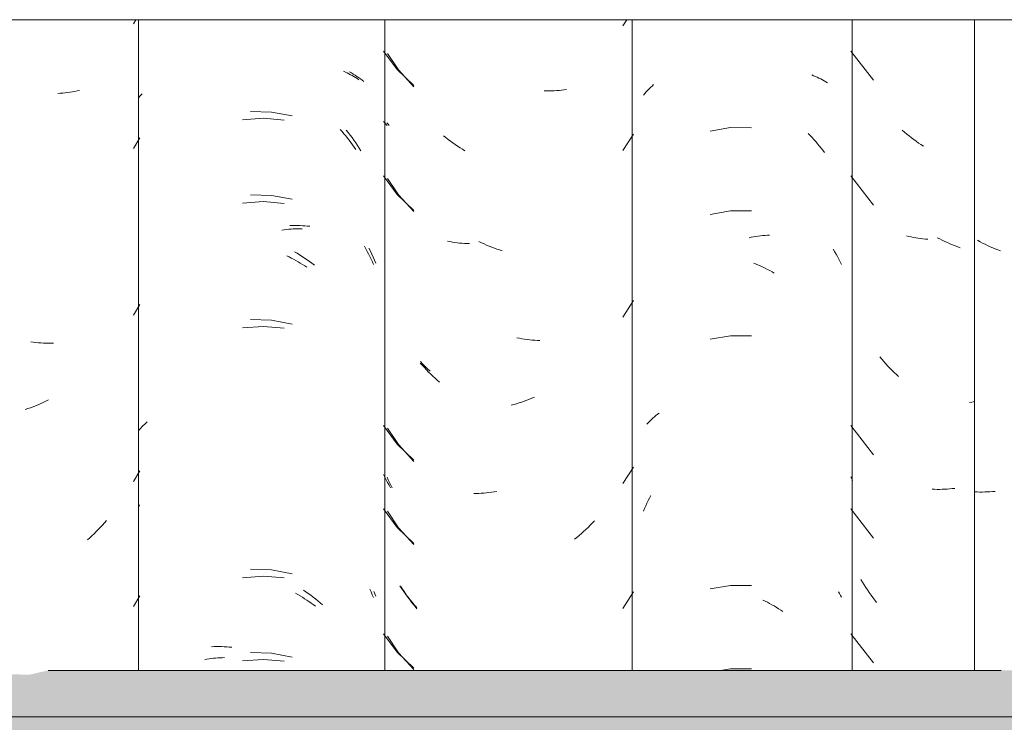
# Model space of a CAD drawing. Header units: metres. Extents: x -28.2 to 13.6, y -1.6 to 5.9.
# Tile 65 of 159: x -16.206 to -15.85, y 3.26 to 3.514. Entities that reach past the tile are written whole.
import ezdxf

# ---------------------------------------------------------------- set-up
doc = ezdxf.new("R2010")
doc.units = ezdxf.units.M
doc.layers.add('A-GLAZ-CWMG', color=7, linetype='Continuous', lineweight=5)
doc.layers.add('A-ROOF', color=7, linetype='Continuous', lineweight=5)

# ---------------------------------------------------------------- blocks, each defined once
blk = doc.blocks.new('FP_11-D')
at = {"layer": 'A-GLAZ-CWMG', "color": 9, "true_color": 0xc0c0c0}
for p, q in [((-15.97997, 3.48731), (-15.97948, 3.48787)), ((-15.97948, 3.48787), (-15.97897, 3.48842)), ((-15.97897, 3.48842), (-15.97845, 3.48896)), ((-15.97845, 3.48896), (-15.97791, 3.48949)), ((-15.97791, 3.48949), (-15.97736, 3.49001)), ((-15.97736, 3.49001), (-15.97679, 3.49051)), ((-15.98044, 3.48674), (-15.97997, 3.48731)), ((-15.97708, 3.36969), (-15.97651, 3.37018)), ((-15.97651, 3.37018), (-15.97593, 3.37066)), ((-15.97593, 3.37066), (-15.97534, 3.37113)), ((-15.97534, 3.37113), (-15.97473, 3.37159)), ((-15.97919, 3.36761), (-15.97869, 3.36814)), ((-15.97869, 3.36814), (-15.97817, 3.36867)), ((-15.97817, 3.36867), (-15.97763, 3.36918)), ((-15.97763, 3.36918), (-15.97708, 3.36969)), ((-15.97829, 3.3408), (-15.97782, 3.34173)), ((-15.98004, 3.33701), (-15.97962, 3.33797)), ((-15.97962, 3.33797), (-15.97919, 3.33892)), ((-15.97919, 3.33892), (-15.97874, 3.33987)), ((-15.97874, 3.33987), (-15.97829, 3.3408)), ((-15.98044, 3.33605), (-15.98004, 3.33701))]:
    blk.add_line(p, q, dxfattribs=at)
blk = doc.blocks.new('FP_12-D')
at = {"layer": 'A-GLAZ-CWMG', "color": 9, "true_color": 0xc0c0c0}
for p, q in [((-15.98789, 3.51185), (-15.9865, 3.51402)), ((-16.07317, 3.50179), (-16.06922, 3.49581)), ((-16.06922, 3.49581), (-16.0636, 3.48974)), ((-16.01549, 3.48821), (-16.0164, 3.48821)), ((-16.01458, 3.48822), (-16.01549, 3.48821)), ((-16.01368, 3.48825), (-16.01458, 3.48822)), ((-16.01279, 3.4883), (-16.01368, 3.48825)), ((-16.01189, 3.48836), (-16.01279, 3.4883)), ((-16.01101, 3.48844), (-16.01189, 3.48836)), ((-16.01013, 3.48854), (-16.01101, 3.48844)), ((-16.00926, 3.48865), (-16.01013, 3.48854)), ((-16.00839, 3.48878), (-16.00926, 3.48865)), ((-16.07298, 3.47624), (-16.07338, 3.47672)), ((-16.07257, 3.47576), (-16.07298, 3.47624)), ((-16.05207, 3.47133), (-16.0529, 3.472)), ((-16.05122, 3.47067), (-16.05207, 3.47133)), ((-16.05037, 3.47004), (-16.05122, 3.47067)), ((-16.04952, 3.46941), (-16.05037, 3.47004)), ((-15.98789, 3.46663), (-15.98406, 3.4726)), ((-16.04865, 3.4688), (-16.04952, 3.46941)), ((-16.04778, 3.46821), (-16.04865, 3.4688)), ((-16.0469, 3.46764), (-16.04778, 3.46821)), ((-16.04601, 3.46708), (-16.0469, 3.46764)), ((-16.04512, 3.46653), (-16.04601, 3.46708)), ((-16.07317, 3.45657), (-16.06922, 3.45059)), ((-16.06922, 3.45059), (-16.0636, 3.44453)), ((-16.05053, 3.43366), (-16.05138, 3.43382)), ((-16.04967, 3.43351), (-16.05053, 3.43366)), ((-16.04881, 3.43338), (-16.04967, 3.43351)), ((-16.04794, 3.43326), (-16.04881, 3.43338)), ((-16.04706, 3.43316), (-16.04794, 3.43326)), ((-16.04618, 3.43308), (-16.04706, 3.43316)), ((-16.04529, 3.43301), (-16.04618, 3.43308)), ((-16.04439, 3.43296), (-16.04529, 3.43301)), ((-16.04349, 3.43292), (-16.04439, 3.43296)), ((-16.03911, 3.43321), (-16.04003, 3.43365)), ((-16.03818, 3.4328), (-16.03911, 3.43321)), ((-16.03726, 3.4324), (-16.03818, 3.4328)), ((-16.03633, 3.43201), (-16.03726, 3.4324)), ((-16.03539, 3.43165), (-16.03633, 3.43201)), ((-16.03446, 3.4313), (-16.03539, 3.43165)), ((-16.03352, 3.43097), (-16.03446, 3.4313)), ((-16.03258, 3.43065), (-16.03352, 3.43097)), ((-16.03164, 3.43035), (-16.03258, 3.43065)), ((-15.98789, 3.40635), (-15.98406, 3.41232)), ((-16.02541, 3.39868), (-16.02635, 3.39886)), ((-16.02447, 3.39851), (-16.02541, 3.39868)), ((-16.02353, 3.39836), (-16.02447, 3.39851)), ((-16.0226, 3.39823), (-16.02353, 3.39836)), ((-16.02167, 3.39811), (-16.0226, 3.39823)), ((-16.02073, 3.39802), (-16.02167, 3.39811)), ((-16.01981, 3.39793), (-16.02073, 3.39802)), ((-16.01888, 3.39787), (-16.01981, 3.39793)), ((-16.01796, 3.39782), (-16.01888, 3.39787)), ((-16.06054, 3.38883), (-16.06128, 3.38965)), ((-16.0598, 3.38802), (-16.06054, 3.38883)), ((-16.05904, 3.38722), (-16.0598, 3.38802)), ((-16.05828, 3.38644), (-16.05904, 3.38722)), ((-16.0575, 3.38567), (-16.05828, 3.38644)), ((-16.05672, 3.38492), (-16.0575, 3.38567)), ((-16.05592, 3.38418), (-16.05672, 3.38492)), ((-16.05512, 3.38345), (-16.05592, 3.38418)), ((-16.0543, 3.38274), (-16.05512, 3.38345)), ((-16.0199, 3.37739), (-16.02083, 3.377)), ((-16.02739, 3.3747), (-16.02833, 3.37445)), ((-16.02644, 3.37498), (-16.02739, 3.3747)), ((-16.0255, 3.37527), (-16.02644, 3.37498)), ((-16.02456, 3.37558), (-16.0255, 3.37527)), ((-16.02363, 3.37591), (-16.02456, 3.37558)), ((-16.02269, 3.37626), (-16.02363, 3.37591)), ((-16.02176, 3.37662), (-16.02269, 3.37626)), ((-16.02083, 3.377), (-16.02176, 3.37662)), ((-16.07317, 3.36615), (-16.06922, 3.36016)), ((-16.06922, 3.36016), (-16.0636, 3.3541)), ((-15.98789, 3.34606), (-15.98406, 3.35203)), ((-16.0729, 3.34739), (-16.07334, 3.34836)), ((-16.07246, 3.34643), (-16.0729, 3.34739)), ((-16.07199, 3.34547), (-16.07246, 3.34643)), ((-16.07152, 3.34452), (-16.07199, 3.34547)), ((-16.04104, 3.34248), (-16.04195, 3.34247)), ((-16.04012, 3.34251), (-16.04104, 3.34248)), ((-16.0392, 3.34255), (-16.04012, 3.34251)), ((-16.03828, 3.34261), (-16.0392, 3.34255)), ((-16.03735, 3.34269), (-16.03828, 3.34261)), ((-16.03642, 3.34278), (-16.03735, 3.34269)), ((-16.03548, 3.3429), (-16.03642, 3.34278)), ((-16.03455, 3.34302), (-16.03548, 3.3429)), ((-16.03361, 3.34317), (-16.03455, 3.34302)), ((-16.07317, 3.336), (-16.06922, 3.33002)), ((-15.99977, 3.33095), (-16.00054, 3.33018)), ((-15.999, 3.33173), (-15.99977, 3.33095)), ((-15.99824, 3.33252), (-15.999, 3.33173)), ((-16.06922, 3.33002), (-16.0636, 3.32396)), ((-16.00375, 3.32727), (-16.00457, 3.32658)), ((-16.00293, 3.32797), (-16.00375, 3.32727)), ((-16.00213, 3.3287), (-16.00293, 3.32797)), ((-16.00133, 3.32943), (-16.00213, 3.3287)), ((-16.00054, 3.33018), (-16.00133, 3.32943)), ((-16.00457, 3.32658), (-16.00541, 3.3259)), ((-16.06778, 3.30787), (-16.06839, 3.30883)), ((-16.06717, 3.30693), (-16.06778, 3.30787)), ((-16.06654, 3.306), (-16.06717, 3.30693)), ((-16.06589, 3.30507), (-16.06654, 3.306)), ((-15.98789, 3.30085), (-15.98406, 3.30682)), ((-16.06524, 3.30417), (-16.06589, 3.30507)), ((-16.06457, 3.30327), (-16.06524, 3.30417)), ((-16.06389, 3.30239), (-16.06457, 3.30327)), ((-16.0632, 3.30151), (-16.06389, 3.30239)), ((-16.0625, 3.30065), (-16.0632, 3.30151)), ((-16.07317, 3.29079), (-16.06922, 3.28481)), ((-16.06922, 3.28481), (-16.0636, 3.27874))]:
    blk.add_line(p, q, dxfattribs=at)
blk = doc.blocks.new('FP_13-D')
at = {"layer": 'A-GLAZ-CWMG', "color": 9, "true_color": 0xc0c0c0}
for p, q in [((-16.08694, 3.4951), (-16.08625, 3.49472)), ((-16.08625, 3.49472), (-16.08557, 3.49432)), ((-16.08557, 3.49432), (-16.08491, 3.49391)), ((-16.08491, 3.49391), (-16.08426, 3.49349)), ((-16.08426, 3.49349), (-16.08362, 3.49305)), ((-16.08362, 3.49305), (-16.08299, 3.49261)), ((-16.08299, 3.49261), (-16.08238, 3.49215)), ((-16.08238, 3.49215), (-16.08179, 3.49168)), ((-16.16338, 3.48566), (-16.16295, 3.48617)), ((-16.16295, 3.48617), (-16.16251, 3.48667)), ((-16.16251, 3.48667), (-16.16206, 3.48716)), ((-16.11517, 3.48057), (-16.12281, 3.48079)), ((-16.10766, 3.47917), (-16.11517, 3.48057)), ((-16.08809, 3.47406), (-16.08738, 3.47316)), ((-16.08738, 3.47316), (-16.08668, 3.47225)), ((-16.08668, 3.47225), (-16.08599, 3.47132)), ((-16.08599, 3.47132), (-16.08532, 3.47038)), ((-16.08532, 3.47038), (-16.08466, 3.46943)), ((-16.08466, 3.46943), (-16.08401, 3.46846)), ((-16.08401, 3.46846), (-16.08338, 3.46748)), ((-16.08338, 3.46748), (-16.08276, 3.46649)), ((-16.11517, 3.45042), (-16.12281, 3.45065)), ((-16.10766, 3.44903), (-16.11517, 3.45042)), ((-16.10853, 3.43945), (-16.1076, 3.43948)), ((-16.1076, 3.43948), (-16.10668, 3.43949)), ((-16.10668, 3.43949), (-16.10577, 3.43949)), ((-16.10577, 3.43949), (-16.10486, 3.43946)), ((-16.10486, 3.43946), (-16.10395, 3.43942)), ((-16.10395, 3.43942), (-16.10306, 3.43937)), ((-16.10306, 3.43937), (-16.10217, 3.43929)), ((-16.10217, 3.43929), (-16.10128, 3.4392)), ((-16.07989, 3.43124), (-16.07935, 3.43017)), ((-16.10681, 3.42997), (-16.10589, 3.42943)), ((-16.10589, 3.42943), (-16.10498, 3.42888)), ((-16.10498, 3.42888), (-16.10407, 3.4283)), ((-16.10407, 3.4283), (-16.10318, 3.42771)), ((-16.10318, 3.42771), (-16.10228, 3.4271)), ((-16.10228, 3.4271), (-16.1014, 3.42647)), ((-16.07935, 3.43017), (-16.07883, 3.42909)), ((-16.07883, 3.42909), (-16.07833, 3.428)), ((-16.07833, 3.428), (-16.07785, 3.4269)), ((-16.1014, 3.42647), (-16.10052, 3.42582)), ((-16.10052, 3.42582), (-16.09965, 3.42516)), ((-16.07785, 3.4269), (-16.07738, 3.4258)), ((-16.11517, 3.40521), (-16.12281, 3.40543)), ((-16.10766, 3.40382), (-16.11517, 3.40521)), ((-16.16253, 3.36607), (-16.16209, 3.36655)), ((-16.16209, 3.36655), (-16.16164, 3.36702)), ((-16.16164, 3.36702), (-16.16117, 3.36748)), ((-16.16117, 3.36748), (-16.1607, 3.36794)), ((-16.1607, 3.36794), (-16.16021, 3.36839)), ((-16.16338, 3.36509), (-16.16296, 3.36558)), ((-16.16296, 3.36558), (-16.16253, 3.36607)), ((-16.16338, 3.33734), (-16.16297, 3.3383)), ((-16.11517, 3.31478), (-16.12281, 3.315)), ((-16.10766, 3.31339), (-16.11517, 3.31478)), ((-16.10364, 3.30744), (-16.10275, 3.30684)), ((-16.10275, 3.30684), (-16.10186, 3.30622)), ((-16.10186, 3.30622), (-16.10098, 3.30559)), ((-16.07811, 3.30695), (-16.07774, 3.30609)), ((-16.07774, 3.30609), (-16.07738, 3.30523)), ((-16.10098, 3.30559), (-16.1001, 3.30494)), ((-16.1001, 3.30494), (-16.09924, 3.30427)), ((-16.09924, 3.30427), (-16.09838, 3.30358)), ((-16.09838, 3.30358), (-16.09753, 3.30288)), ((-16.09753, 3.30288), (-16.09669, 3.30216)), ((-16.1369, 3.28696), (-16.136, 3.28701)), ((-16.136, 3.28701), (-16.13509, 3.28703)), ((-16.13509, 3.28703), (-16.13418, 3.28703)), ((-16.13418, 3.28703), (-16.13326, 3.28702)), ((-16.13326, 3.28702), (-16.13233, 3.28699)), ((-16.13233, 3.28699), (-16.1314, 3.28694)), ((-16.1314, 3.28694), (-16.13047, 3.28687)), ((-16.13047, 3.28687), (-16.12953, 3.28679)), ((-16.11517, 3.28464), (-16.12281, 3.28486)), ((-16.10766, 3.28325), (-16.11517, 3.28464))]:
    blk.add_line(p, q, dxfattribs=at)
blk = doc.blocks.new('FP_21-D')
at = {"layer": 'A-GLAZ-CWMG', "color": 9, "true_color": 0xc0c0c0}
for p, q in [((-15.85856, 3.43364), (-15.85946, 3.43413)), ((-15.85765, 3.43316), (-15.85856, 3.43364)), ((-15.85673, 3.4327), (-15.85765, 3.43316)), ((-15.85581, 3.43225), (-15.85673, 3.4327)), ((-15.85489, 3.43183), (-15.85581, 3.43225)), ((-15.85396, 3.43141), (-15.85489, 3.43183)), ((-15.85304, 3.43102), (-15.85396, 3.43141)), ((-15.8521, 3.43064), (-15.85304, 3.43102)), ((-15.85117, 3.43028), (-15.8521, 3.43064)), ((-15.85955, 3.343), (-15.86045, 3.34304)), ((-15.85865, 3.34299), (-15.85955, 3.343)), ((-15.85774, 3.34298), (-15.85865, 3.34299)), ((-15.85682, 3.343), (-15.85774, 3.34298)), ((-15.8559, 3.34303), (-15.85682, 3.343)), ((-15.85498, 3.34308), (-15.8559, 3.34303)), ((-15.85406, 3.34315), (-15.85498, 3.34308)), ((-15.85313, 3.34323), (-15.85406, 3.34315))]:
    blk.add_line(p, q, dxfattribs=at)
blk = doc.blocks.new('Rectangular Mullion - Telha Fibrocimento - Ondulada-1908998-D')
at = {"layer": 'A-GLAZ-CWMG'}
blk.add_line((-15.98457, 3.27839), (-15.98457, 3.51402), dxfattribs=at)
for name in ['FP_11-D', 'FP_13-D', 'FP_12-D', 'FP_21-D']:
    blk.add_blockref(name, (0, 0), dxfattribs=at)
blk = doc.blocks.new('FP_29-D')
at = {"layer": 'A-GLAZ-CWMG', "color": 9, "true_color": 0xc0c0c0}
for p, q in [((-15.90532, 3.50268), (-15.8971, 3.49212)), ((-15.88589, 3.47327), (-15.88671, 3.47397)), ((-15.88506, 3.47258), (-15.88589, 3.47327)), ((-15.88423, 3.47191), (-15.88506, 3.47258)), ((-15.88339, 3.47125), (-15.88423, 3.47191)), ((-15.88254, 3.47061), (-15.88339, 3.47125)), ((-15.88168, 3.46998), (-15.88254, 3.47061)), ((-15.88082, 3.46937), (-15.88168, 3.46998)), ((-15.87995, 3.46877), (-15.88082, 3.46937)), ((-15.87907, 3.46819), (-15.87995, 3.46877)), ((-15.90532, 3.45746), (-15.8971, 3.4469)), ((-15.88438, 3.43554), (-15.88521, 3.43573)), ((-15.88354, 3.43535), (-15.88438, 3.43554)), ((-15.8827, 3.43519), (-15.88354, 3.43535)), ((-15.88184, 3.43504), (-15.8827, 3.43519)), ((-15.88098, 3.4349), (-15.88184, 3.43504)), ((-15.88011, 3.43478), (-15.88098, 3.4349)), ((-15.87923, 3.43467), (-15.88011, 3.43478)), ((-15.87835, 3.43459), (-15.87923, 3.43467)), ((-15.87747, 3.43451), (-15.87835, 3.43459)), ((-15.87313, 3.43461), (-15.87405, 3.43509)), ((-15.87222, 3.43415), (-15.87313, 3.43461)), ((-15.8713, 3.43371), (-15.87222, 3.43415)), ((-15.87038, 3.43329), (-15.8713, 3.43371)), ((-15.86945, 3.43288), (-15.87038, 3.43329)), ((-15.86852, 3.43249), (-15.86945, 3.43288)), ((-15.86759, 3.43212), (-15.86852, 3.43249)), ((-15.86665, 3.43176), (-15.86759, 3.43212)), ((-15.86572, 3.43142), (-15.86665, 3.43176)), ((-15.89414, 3.39109), (-15.89485, 3.39194)), ((-15.89342, 3.39026), (-15.89414, 3.39109)), ((-15.89269, 3.38943), (-15.89342, 3.39026)), ((-15.89194, 3.38862), (-15.89269, 3.38943)), ((-15.89119, 3.38782), (-15.89194, 3.38862)), ((-15.89043, 3.38704), (-15.89119, 3.38782)), ((-15.88965, 3.38627), (-15.89043, 3.38704)), ((-15.88887, 3.38551), (-15.88965, 3.38627)), ((-15.88807, 3.38477), (-15.88887, 3.38551)), ((-15.86149, 3.37557), (-15.86241, 3.37536)), ((-15.86057, 3.37579), (-15.86149, 3.37557)), ((-15.90532, 3.36703), (-15.8971, 3.35647)), ((-15.90501, 3.34784), (-15.90532, 3.34853)), ((-15.90469, 3.34717), (-15.90501, 3.34784)), ((-15.87504, 3.34397), (-15.87594, 3.344)), ((-15.87414, 3.34395), (-15.87504, 3.34397)), ((-15.87322, 3.34396), (-15.87414, 3.34395)), ((-15.87231, 3.34398), (-15.87322, 3.34396)), ((-15.87139, 3.34401), (-15.87231, 3.34398)), ((-15.87047, 3.34407), (-15.87139, 3.34401)), ((-15.86954, 3.34413), (-15.87047, 3.34407)), ((-15.86861, 3.34422), (-15.86954, 3.34413)), ((-15.86768, 3.34432), (-15.86861, 3.34422)), ((-15.90532, 3.33689), (-15.8971, 3.32633)), ((-15.90112, 3.31039), (-15.9017, 3.31137)), ((-15.90053, 3.30943), (-15.90112, 3.31039)), ((-15.89993, 3.30847), (-15.90053, 3.30943)), ((-15.89931, 3.30753), (-15.89993, 3.30847)), ((-15.89868, 3.3066), (-15.89931, 3.30753)), ((-15.89804, 3.30568), (-15.89868, 3.3066)), ((-15.89738, 3.30477), (-15.89804, 3.30568)), ((-15.89671, 3.30387), (-15.89738, 3.30477)), ((-15.89603, 3.30299), (-15.89671, 3.30387)), ((-15.90532, 3.29168), (-15.8971, 3.28112))]:
    blk.add_line(p, q, dxfattribs=at)
blk = doc.blocks.new('FP_30-D')
at = {"layer": 'A-GLAZ-CWMG', "color": 9, "true_color": 0xc0c0c0}
for p, q in [((-15.91951, 3.49402), (-15.91884, 3.49375)), ((-15.91884, 3.49375), (-15.91818, 3.49348)), ((-15.91818, 3.49348), (-15.91753, 3.49319)), ((-15.91753, 3.49319), (-15.91689, 3.49289)), ((-15.91689, 3.49289), (-15.91626, 3.49258)), ((-15.91626, 3.49258), (-15.91565, 3.49225)), ((-15.91565, 3.49225), (-15.91504, 3.49192)), ((-15.91504, 3.49192), (-15.91445, 3.49157)), ((-15.91445, 3.49157), (-15.91386, 3.49121)), ((-15.9489, 3.47495), (-15.95634, 3.47367)), ((-15.94135, 3.47492), (-15.9489, 3.47495)), ((-15.92075, 3.47283), (-15.92006, 3.47211)), ((-15.92006, 3.47211), (-15.91939, 3.47138)), ((-15.91939, 3.47138), (-15.91872, 3.47064)), ((-15.91872, 3.47064), (-15.91806, 3.46988)), ((-15.91806, 3.46988), (-15.91741, 3.46911)), ((-15.91741, 3.46911), (-15.91678, 3.46833)), ((-15.91678, 3.46833), (-15.91615, 3.46754)), ((-15.91615, 3.46754), (-15.91554, 3.46673)), ((-15.91554, 3.46673), (-15.91493, 3.46592)), ((-15.9489, 3.4448), (-15.95634, 3.44352)), ((-15.94135, 3.44478), (-15.9489, 3.4448)), ((-15.94223, 3.43505), (-15.94139, 3.43522)), ((-15.94139, 3.43522), (-15.94056, 3.43538)), ((-15.94056, 3.43538), (-15.93972, 3.43552)), ((-15.93972, 3.43552), (-15.93889, 3.43564)), ((-15.93889, 3.43564), (-15.93806, 3.43575)), ((-15.93806, 3.43575), (-15.93724, 3.43584)), ((-15.93724, 3.43584), (-15.93641, 3.43592)), ((-15.93641, 3.43592), (-15.93559, 3.43598)), ((-15.93559, 3.43598), (-15.93477, 3.43603)), ((-15.91176, 3.43098), (-15.91123, 3.43008)), ((-15.91123, 3.43008), (-15.91071, 3.42917)), ((-15.91071, 3.42917), (-15.91021, 3.42825)), ((-15.91021, 3.42825), (-15.90972, 3.42732)), ((-15.90972, 3.42732), (-15.90924, 3.42638)), ((-15.94048, 3.42587), (-15.93964, 3.42554)), ((-15.93964, 3.42554), (-15.93881, 3.42518)), ((-15.93881, 3.42518), (-15.93798, 3.42481)), ((-15.93798, 3.42481), (-15.93715, 3.42442)), ((-15.93715, 3.42442), (-15.93633, 3.42402)), ((-15.93633, 3.42402), (-15.93551, 3.4236)), ((-15.93551, 3.4236), (-15.93469, 3.42317)), ((-15.90924, 3.42638), (-15.90878, 3.42543)), ((-15.93469, 3.42317), (-15.93388, 3.42272)), ((-15.93388, 3.42272), (-15.93307, 3.42225)), ((-15.9489, 3.39959), (-15.95634, 3.39831)), ((-15.94135, 3.39957), (-15.9489, 3.39959)), ((-15.9489, 3.30916), (-15.95634, 3.30788)), ((-15.94135, 3.30914), (-15.9489, 3.30916)), ((-15.90978, 3.30688), (-15.90944, 3.30621)), ((-15.90944, 3.30621), (-15.90911, 3.30554)), ((-15.93722, 3.30388), (-15.9364, 3.30348)), ((-15.9364, 3.30348), (-15.93558, 3.30307)), ((-15.93558, 3.30307), (-15.93476, 3.30263)), ((-15.93476, 3.30263), (-15.93395, 3.30218)), ((-15.90911, 3.30554), (-15.90878, 3.30486)), ((-15.93395, 3.30218), (-15.93314, 3.30172)), ((-15.93314, 3.30172), (-15.93234, 3.30124)), ((-15.93234, 3.30124), (-15.93154, 3.30074)), ((-15.93154, 3.30074), (-15.93074, 3.30023)), ((-15.93074, 3.30023), (-15.92996, 3.29971)), ((-15.9489, 3.27902), (-15.95253, 3.27839)), ((-15.94135, 3.279), (-15.9489, 3.27902))]:
    blk.add_line(p, q, dxfattribs=at)
blk = doc.blocks.new('FP_31-D')
at = {"layer": 'A-GLAZ-CWMG', "color": 9, "true_color": 0xc0c0c0}
for p, q in [((-16.07463, 3.50266), (-16.06965, 3.49598)), ((-16.06965, 3.49598), (-16.06366, 3.49017)), ((-16.07417, 3.47664), (-16.07463, 3.47714)), ((-16.07371, 3.47615), (-16.07417, 3.47664)), ((-16.07323, 3.47568), (-16.07371, 3.47615)), ((-16.07463, 3.45745), (-16.06965, 3.45077)), ((-16.06965, 3.45077), (-16.06366, 3.44496)), ((-16.06037, 3.38932), (-16.06123, 3.3902)), ((-16.0595, 3.38845), (-16.06037, 3.38932)), ((-16.05862, 3.3876), (-16.0595, 3.38845)), ((-16.05773, 3.38677), (-16.05862, 3.3876)), ((-16.07463, 3.36702), (-16.06965, 3.36034)), ((-16.06965, 3.36034), (-16.06366, 3.35453)), ((-16.07414, 3.34836), (-16.07463, 3.34935)), ((-16.07365, 3.34738), (-16.07414, 3.34836)), ((-16.07314, 3.34641), (-16.07365, 3.34738)), ((-16.07261, 3.34545), (-16.07314, 3.34641)), ((-16.07208, 3.3445), (-16.07261, 3.34545)), ((-16.07463, 3.33688), (-16.06965, 3.3302)), ((-16.06965, 3.3302), (-16.06366, 3.32439)), ((-16.06798, 3.30796), (-16.06871, 3.30899)), ((-16.06724, 3.30694), (-16.06798, 3.30796)), ((-16.06649, 3.30593), (-16.06724, 3.30694)), ((-16.06572, 3.30494), (-16.06649, 3.30593)), ((-16.06494, 3.30397), (-16.06572, 3.30494)), ((-16.06414, 3.30301), (-16.06494, 3.30397)), ((-16.06333, 3.30207), (-16.06414, 3.30301)), ((-16.0625, 3.30114), (-16.06333, 3.30207)), ((-16.07463, 3.29166), (-16.06965, 3.28498)), ((-16.06965, 3.28498), (-16.06366, 3.27917))]:
    blk.add_line(p, q, dxfattribs=at)
blk = doc.blocks.new('FP_32-D')
at = {"layer": 'A-GLAZ-CWMG', "color": 9, "true_color": 0xc0c0c0}
for p, q in [((-16.08907, 3.49535), (-16.08842, 3.49506)), ((-16.08842, 3.49506), (-16.08778, 3.49475)), ((-16.08778, 3.49475), (-16.08715, 3.49444)), ((-16.08715, 3.49444), (-16.08653, 3.49411)), ((-16.08653, 3.49411), (-16.08592, 3.49377)), ((-16.08592, 3.49377), (-16.08532, 3.49342)), ((-16.08532, 3.49342), (-16.08473, 3.49306)), ((-16.08473, 3.49306), (-16.08415, 3.49268)), ((-16.08415, 3.49268), (-16.08359, 3.4923)), ((-16.11811, 3.47832), (-16.12569, 3.47775)), ((-16.11054, 3.47766), (-16.11811, 3.47832)), ((-16.09028, 3.47423), (-16.08961, 3.47348)), ((-16.08961, 3.47348), (-16.08895, 3.47271)), ((-16.08895, 3.47271), (-16.0883, 3.47194)), ((-16.0883, 3.47194), (-16.08766, 3.47115)), ((-16.08766, 3.47115), (-16.08703, 3.47035)), ((-16.08703, 3.47035), (-16.08641, 3.46954)), ((-16.08641, 3.46954), (-16.08581, 3.46872)), ((-16.08581, 3.46872), (-16.08521, 3.46789)), ((-16.08521, 3.46789), (-16.08462, 3.46705)), ((-16.11811, 3.44818), (-16.12569, 3.44761)), ((-16.11054, 3.44752), (-16.11811, 3.44818)), ((-16.11141, 3.43786), (-16.11058, 3.43796)), ((-16.11058, 3.43796), (-16.10975, 3.43805)), ((-16.10975, 3.43805), (-16.10892, 3.43813)), ((-16.10892, 3.43813), (-16.10809, 3.43819)), ((-16.10809, 3.43819), (-16.10727, 3.43824)), ((-16.10727, 3.43824), (-16.10645, 3.43827)), ((-16.10645, 3.43827), (-16.10563, 3.43829)), ((-16.10563, 3.43829), (-16.10482, 3.43829)), ((-16.10482, 3.43829), (-16.10401, 3.43828)), ((-16.08154, 3.43199), (-16.08102, 3.43107)), ((-16.08102, 3.43107), (-16.08052, 3.43014)), ((-16.10966, 3.42855), (-16.10883, 3.42814)), ((-16.10883, 3.42814), (-16.10801, 3.42772)), ((-16.10801, 3.42772), (-16.10719, 3.42729)), ((-16.10719, 3.42729), (-16.10637, 3.42684)), ((-16.08052, 3.43014), (-16.08003, 3.4292)), ((-16.08003, 3.4292), (-16.07955, 3.42824)), ((-16.07955, 3.42824), (-16.07908, 3.42729)), ((-16.07908, 3.42729), (-16.07863, 3.42632)), ((-16.10637, 3.42684), (-16.10555, 3.42638)), ((-16.10555, 3.42638), (-16.10474, 3.4259)), ((-16.10474, 3.4259), (-16.10393, 3.42541)), ((-16.10393, 3.42541), (-16.10313, 3.4249)), ((-16.10313, 3.4249), (-16.10234, 3.42438)), ((-16.07863, 3.42632), (-16.07819, 3.42534)), ((-16.11811, 3.40297), (-16.12569, 3.40239)), ((-16.11054, 3.40231), (-16.11811, 3.40297)), ((-16.11811, 3.31254), (-16.12569, 3.31197)), ((-16.11054, 3.31188), (-16.11811, 3.31254)), ((-16.10644, 3.30631), (-16.10562, 3.30585)), ((-16.10562, 3.30585), (-16.10481, 3.30537)), ((-16.07962, 3.30782), (-16.07913, 3.30681)), ((-16.07913, 3.30681), (-16.07866, 3.3058)), ((-16.07866, 3.3058), (-16.07819, 3.30477)), ((-16.10481, 3.30537), (-16.104, 3.30488)), ((-16.104, 3.30488), (-16.1032, 3.30437)), ((-16.1032, 3.30437), (-16.1024, 3.30385)), ((-16.1024, 3.30385), (-16.10161, 3.30332)), ((-16.10161, 3.30332), (-16.10083, 3.30277)), ((-16.10083, 3.30277), (-16.10005, 3.30221)), ((-16.10005, 3.30221), (-16.09927, 3.30163)), ((-16.13929, 3.28235), (-16.13854, 3.28248)), ((-16.13854, 3.28248), (-16.13777, 3.28259)), ((-16.13777, 3.28259), (-16.137, 3.2827)), ((-16.137, 3.2827), (-16.13622, 3.28279)), ((-16.13622, 3.28279), (-16.13544, 3.28286)), ((-16.13544, 3.28286), (-16.13465, 3.28292)), ((-16.13465, 3.28292), (-16.13385, 3.28297)), ((-16.13385, 3.28297), (-16.13305, 3.283)), ((-16.13305, 3.283), (-16.13225, 3.28302)), ((-16.11811, 3.2824), (-16.12569, 3.28182)), ((-16.11054, 3.28174), (-16.11811, 3.2824))]:
    blk.add_line(p, q, dxfattribs=at)
blk = doc.blocks.new('FP_33-D')
at = {"layer": 'A-GLAZ-CWMG', "color": 9, "true_color": 0xc0c0c0}
for p, q in [((-16.16519, 3.51258), (-16.16432, 3.51402)), ((-16.18901, 3.48765), (-16.18988, 3.48755)), ((-16.18813, 3.48776), (-16.18901, 3.48765)), ((-16.18727, 3.4879), (-16.18813, 3.48776)), ((-16.18641, 3.48804), (-16.18727, 3.4879)), ((-16.18556, 3.48821), (-16.18641, 3.48804)), ((-16.18472, 3.48838), (-16.18556, 3.48821)), ((-16.19166, 3.4874), (-16.19255, 3.48735)), ((-16.19077, 3.48746), (-16.19166, 3.4874)), ((-16.18988, 3.48755), (-16.19077, 3.48746)), ((-16.16519, 3.46737), (-16.16289, 3.47119)), ((-16.16519, 3.40708), (-16.16289, 3.41091)), ((-16.20146, 3.39727), (-16.20239, 3.3974)), ((-16.20052, 3.39716), (-16.20146, 3.39727)), ((-16.19959, 3.39707), (-16.20052, 3.39716)), ((-16.19867, 3.39699), (-16.19959, 3.39707)), ((-16.19774, 3.39694), (-16.19867, 3.39699)), ((-16.19682, 3.39689), (-16.19774, 3.39694)), ((-16.1959, 3.39687), (-16.19682, 3.39689)), ((-16.19499, 3.39686), (-16.1959, 3.39687)), ((-16.19408, 3.39687), (-16.19499, 3.39686)), ((-16.20155, 3.37386), (-16.20248, 3.37351)), ((-16.20062, 3.37423), (-16.20155, 3.37386)), ((-16.19969, 3.37462), (-16.20062, 3.37423)), ((-16.19876, 3.37502), (-16.19969, 3.37462)), ((-16.19783, 3.37543), (-16.19876, 3.37502)), ((-16.19691, 3.37587), (-16.19783, 3.37543)), ((-16.19599, 3.37632), (-16.19691, 3.37587)), ((-16.20342, 3.37318), (-16.20436, 3.37286)), ((-16.20248, 3.37351), (-16.20342, 3.37318)), ((-16.16519, 3.3468), (-16.16289, 3.35062)), ((-16.17639, 3.33104), (-16.17714, 3.33023)), ((-16.17566, 3.33186), (-16.17639, 3.33104)), ((-16.17493, 3.3327), (-16.17566, 3.33186)), ((-16.17944, 3.32789), (-16.18022, 3.32714)), ((-16.17866, 3.32866), (-16.17944, 3.32789)), ((-16.1779, 3.32944), (-16.17866, 3.32866)), ((-16.17714, 3.33023), (-16.1779, 3.32944)), ((-16.18102, 3.3264), (-16.18182, 3.32567)), ((-16.18022, 3.32714), (-16.18102, 3.3264)), ((-16.16519, 3.30158), (-16.16289, 3.30541))]:
    blk.add_line(p, q, dxfattribs=at)
blk = doc.blocks.new('Rectangular Mullion - Telha Fibrocimento - Ondulada-V22-D')
at = {"layer": 'A-GLAZ-CWMG'}
for p, q in [((-16.1634, 3.27839), (-16.1634, 3.51402)), ((-16.07413, 3.27839), (-16.07413, 3.51402)), ((-15.90481, 3.27839), (-15.90481, 3.51402)), ((-15.86057, 3.27839), (-15.86057, 3.51402))]:
    blk.add_line(p, q, dxfattribs=at)
for name in ['FP_32-D', 'FP_31-D', 'FP_30-D', 'FP_29-D', 'FP_33-D']:
    blk.add_blockref(name, (0, 0), dxfattribs=at)
blk = doc.blocks.new('LONGARINA_STEEL_FRAME - LONGARINA_STEEL_FRAME-1917798-D')
at = {"layer": 'A-ROOF', "true_color": 0x9fa09c}
h = blk.add_hatch(color=253, dxfattribs=at)
h.paths.add_polyline_path([(-15.50504, 3.26158), (-15.50504, 3.27839), (-15.64307, 3.27839), (-15.64976, 3.27686), (-15.66207, 3.27705), (-15.66724, 3.27839), (-16.19607, 3.27839), (-16.20276, 3.27686), (-16.21507, 3.27705), (-16.22024, 3.27839), (-16.74907, 3.27839), (-16.75754, 3.27645), (-16.75754, 3.26158), (-15.55954, 3.26158)])
h.paths.add_polyline_path([(-17.88387, 3.26158), (-16.79254, 3.26158), (-16.79254, 3.27839), (-17.30207, 3.27839), (-17.30876, 3.27686), (-17.32107, 3.27705), (-17.32624, 3.27839), (-18.04504, 3.27839), (-18.04504, 3.26158), (-17.88419, 3.26158)])
h = blk.add_hatch(color=253, dxfattribs=at)
h.paths.add_polyline_path([(-18.04504, 3.2596), (-16.79254, 3.2596), (-16.79254, 3.26158), (-18.04504, 3.26158)])
h.paths.add_polyline_path([(-15.50504, 3.2596), (-15.50504, 3.26158), (-16.75754, 3.26158), (-16.75754, 3.2596), (-15.55954, 3.2596)])
h = blk.add_hatch(color=253, dxfattribs=at)
h.paths.add_polyline_path([(-18.04504, 3.25634), (-16.79254, 3.25634), (-16.79254, 3.2596), (-18.04504, 3.2596), (-18.04504, 3.25862)])
h.paths.add_polyline_path([(-15.55954, 3.25634), (-15.50504, 3.25634), (-15.50504, 3.2596), (-16.75754, 3.2596), (-16.75754, 3.25634), (-15.59867, 3.25634)])
at = {"layer": 'A-ROOF'}
for p, q in [((-15.50504, 3.51402), (-16.75754, 3.51402)), ((-15.85094, 3.27839), (-16.19607, 3.27839)), ((-15.50504, 3.26158), (-16.75754, 3.26158))]:
    blk.add_line(p, q, dxfattribs=at)

msp = doc.modelspace()

# ---------------------------------------------------------------- block references
at = {"layer": 'A-GLAZ-CWMG'}
for name in ['Rectangular Mullion - Telha Fibrocimento - Ondulada-V22-D', 'Rectangular Mullion - Telha Fibrocimento - Ondulada-1908998-D']:
    msp.add_blockref(name, (0, 0), dxfattribs=at)
at = {"layer": 'A-ROOF'}
msp.add_blockref('LONGARINA_STEEL_FRAME - LONGARINA_STEEL_FRAME-1917798-D', (0, 0), dxfattribs=at)

doc.saveas('drawing.dxf')
